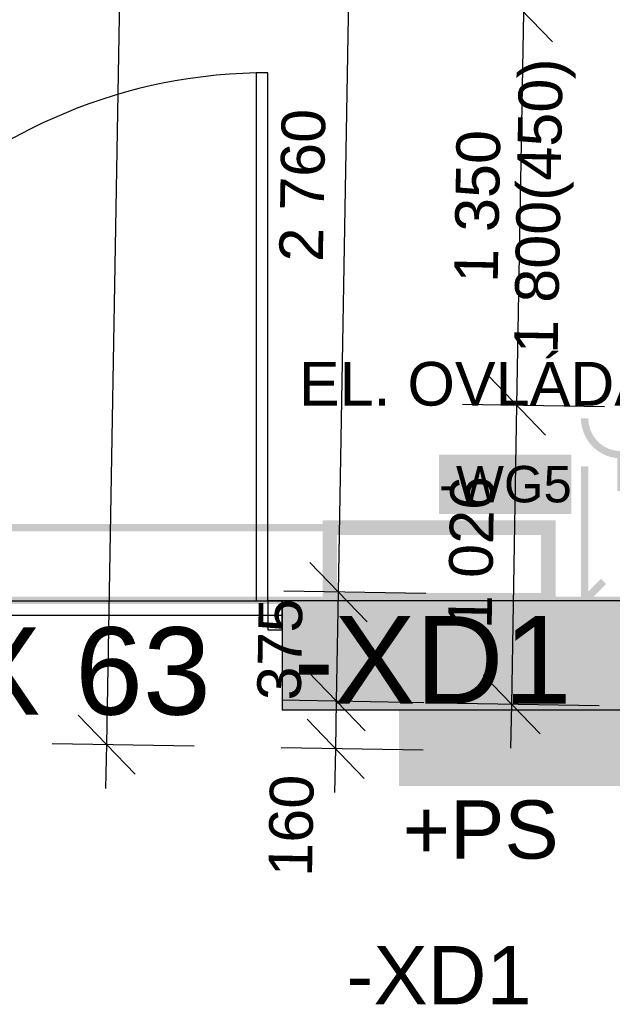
# Model space of a CAD drawing. Extents: x -12025 to 39812, y -28775 to 12.
# Tile 4 of 90: x 9060 to 11095, y -22011 to -18632. Entities that reach past the tile are written whole.
import ezdxf
from ezdxf.enums import TextEntityAlignment as Align

# ---------------------------------------------------------------- set-up
doc = ezdxf.new("R2010")
doc.units = 0
doc.header["$MEASUREMENT"] = 0
doc.linetypes.add('Telekomunikacni vodic', pattern=[9.25, 3, -0.75, 3, -0.75, 0.125, -0.75, 0.125, -0.75])
doc.linetypes.add('vodič N', pattern=[3, 1.5, -1.5])
for name, color, linetype in [('0 (Pozadí)', 254, 'Continuous'), ('OÚ Dukovany internet + tv + data', 192, 'Continuous'), ('OÚ Dukovany půdorys kóty 1NP', 7, 'Continuous'), ('OÚ Dukovany půdorys podklad 1NP', 7, 'Continuous'), ('OÚ Dukovany rozváděče', 6, 'Continuous'), ('OÚ Dukovany zásuvky', 92, 'Continuous'), ('Zakladni', 7, 'Continuous')]:
    doc.layers.add(name, color=color, linetype=linetype)
doc.styles.add('Arial', font='txt')
doc.styles.add('Arial_B', font='txt')

# ---------------------------------------------------------------- blocks, each defined once
blk = doc.blocks.new('Zásuvka (41)')
at = {"color": 0, "linetype": 'Continuous', "const_width": 25}
for points in [[(0, -125, -0.414214), (-125, 0)], [(125, 0, -0.414214), (0, -125)]]:
    blk.add_lwpolyline(points, format="xyb", dxfattribs=at)
blk.add_lwpolyline([(0, -250), (0, -125)], dxfattribs=at)
at = {"color": 0, "linetype": 'Continuous', "style": 'Arial'}
blk.add_text('EL. OVLÁDÁNÍ BRÁNY', height=150, dxfattribs=at).set_placement((0, 43.6), align=Align.CENTER)
blk = doc.blocks.new('(60)')
at = {"color": 7, "linetype": 'Continuous', "const_width": 50}
blk.add_lwpolyline([(0, -250), (750, -250), (750, 0), (0, 0)], close=True, dxfattribs=at)
at = {"color": 7, "linetype": 'Continuous', "style": 'Arial'}
blk.add_text('-XD1', height=300, dxfattribs=at).set_placement((-125, -604))
blk = doc.blocks.new('Rozvadeč (9)')
at = {"color": 0, "linetype": 'Continuous', "const_width": 25}
for points in [[(0, 0), (-750, 0), (-750, 250), (0, 250)], [(-97.2, 93.8), (-666.7, 93.8), (-666.7, 156.2), (-97.2, 156.2)]]:
    blk.add_lwpolyline(points, close=True, dxfattribs=at)
at = {"color": 0, "linetype": 'Continuous'}
blk.add_solid([(-97.2, 93.8), (-666.7, 93.8), (-97.2, 156.2), (-666.7, 156.2)], dxfattribs=at)
at = {"layer": '0 (Pozadí)', "linetype": 'Continuous'}
blk.add_solid([(0, 0), (-750, 0), (0, 250), (-750, 250)], dxfattribs=at)
at = {"color": 0, "linetype": 'Continuous', "style": 'Arial'}
blk.add_text('+PS', height=200, dxfattribs=at).set_placement((-750, -261.5))
blk = doc.blocks.new('(63)')
at = {"color": 36, "linetype": 'vodič N', "ltscale": 100, "const_width": 25}
for points in [[(0, 0), (4125, 0)], [(0, -250), (4125, -250)]]:
    blk.add_lwpolyline(points, dxfattribs=at)
at = {"color": 36, "linetype": 'Continuous', "style": 'Arial'}
blk.add_text('KOPOFLEX 63', height=300, dxfattribs=at).set_placement((875, -642.2))
blk = doc.blocks.new('(104)')
at = {"color": 7, "linetype": 'Continuous', "const_width": 25}
for points in [[(0, 0), (0, 460)], [(-60, -60), (65, 65)]]:
    blk.add_lwpolyline(points, dxfattribs=at)
at = {"layer": '0 (Pozadí)', "linetype": 'Continuous'}
blk.add_solid([(-500, 500), (-45.7, 500), (-500, 296.5), (-45.7, 296.5)], dxfattribs=at)
at = {"color": 7, "linetype": 'Continuous', "style": 'Arial_B'}
blk.add_text('-WG5', height=125, dxfattribs=at).set_placement((-500, 336.5))

msp = doc.modelspace()

# ---------------------------------------------------------------- linework, layer by layer
at = {"layer": 'OÚ Dukovany internet + tv + data', "linetype": 'Telekomunikacni vodic', "ltscale": 100, "const_width": 25}
msp.add_lwpolyline([(12197.2, -20625), (10625, -20625)], dxfattribs=at)
at = {"layer": 'OÚ Dukovany půdorys kóty 1NP', "color": 1, "linetype": 'Continuous'}
for p, q in [((9359, -21120.2), (9535, -11122.9)), ((10154.5, -20596.4), (10203.1, -17836.8)), ((10154.5, -20596.4), (10203.1, -17836.8)), ((10154.5, -20596.4), (10203.1, -17836.8)), ((10693.2, -18504.1), (10889.6, -18707.6)), ((10693.2, -18504.1), (10889.6, -18707.6)), ((10767.6, -19955.7), (10791.4, -18605.9)), ((10669.4, -19853.9), (10865.8, -20057.4)), ((10669.4, -19853.9), (10865.8, -20057.4)), ((11067.6, -19961), (10580.2, -19952.4)), ((10749.6, -20981.9), (10767.6, -19955.7)), ((10749.6, -20981.9), (10767.6, -19955.7)), ((10056.3, -20494.7), (10252.8, -20698.2)), ((10056.3, -20494.7), (10252.8, -20698.2)), ((10454.5, -20601.7), (9967.1, -20593.1)), ((10147.9, -20971.3), (10154.5, -20596.4)), ((10147.9, -20971.3), (10154.5, -20596.4)), ((10049.7, -20869.6), (10246.2, -21073.1)), ((10049.7, -20869.6), (10246.2, -21073.1)), ((10651.3, -20880.2), (10847.8, -21083.6)), ((10447.9, -20976.6), (9960.5, -20968)), ((10145.1, -21134.1), (10147.9, -20971.3)), ((11049.5, -20987.2), (10562.1, -20978.6)), ((10746.9, -21131.9), (10749.6, -20981.9)), ((9260.7, -21018.5), (9457.2, -21222)), ((10046.9, -21032.3), (10243.3, -21235.8)), ((9658.9, -21125.5), (9171.5, -21116.9)), ((9356.3, -21270.2), (9359, -21120.2)), ((10445, -21139.4), (9957.6, -21130.8)), ((10142.4, -21284.1), (10145.1, -21134.1))]:
    msp.add_line(p, q, dxfattribs=at)
at = {"layer": 'OÚ Dukovany půdorys podklad 1NP', "color": 1, "linetype": 'Continuous'}
for p, q in [((9911.9, -18813.9), (9871.9, -18813.9)), ((9871.9, -18813.9), (9871.9, -20626.1)), ((9911.9, -20626.1), (9911.9, -18813.9)), ((6237.5, -20626.1), (9961.9, -20626.1)), ((9871.9, -20626.1), (9911.9, -20626.1)), ((9961.9, -20626.1), (9911.9, -20626.1)), ((9911.9, -20626.1), (9911.9, -20726.1)), ((9961.9, -20726.1), (9961.9, -20626.1)), ((9961.9, -20626.1), (9961.9, -20676.1)), ((9961.9, -20626.1), (9961.9, -20676.1)), ((6237.5, -20676.1), (9961.9, -20676.1)), ((9911.9, -20726.1), (9961.9, -20726.1))]:
    msp.add_line(p, q, dxfattribs=at)
at = {"layer": 'OÚ Dukovany půdorys podklad 1NP', "color": 7, "linetype": 'Continuous'}
for p, q in [((11837.4, -20626.1), (9961.9, -20626.1)), ((9961.9, -20626.1), (9961.9, -21001.1)), ((9961.9, -21001.1), (11837.4, -21001.1))]:
    msp.add_line(p, q, dxfattribs=at)
at = {"layer": 'OÚ Dukovany půdorys podklad 1NP', "color": 1, "linetype": 'Continuous'}
msp.add_arc((9911.9, -20626.1), 1812.2, 91.2645, 180, dxfattribs=at)
at = {"layer": 'OÚ Dukovany půdorys podklad 1NP', "color": 254, "linetype": 'Continuous'}
msp.add_solid([(11837.4, -20626.1), (9961.9, -20626.1), (11837.4, -21001.1), (9961.9, -21001.1)], dxfattribs=at)

# ---------------------------------------------------------------- block references
at = {"layer": 'OÚ Dukovany rozváděče', "linetype": 'Continuous'}
msp.add_blockref('Rozvadeč (9)', (11125, -21250), dxfattribs=at)
at = {"layer": 'OÚ Dukovany zásuvky', "linetype": 'Continuous'}
msp.add_blockref('Zásuvka (41)', (11125, -20000), dxfattribs=at)
at = {"layer": 'Zakladni', "color": 7, "linetype": 'Continuous'}
for name, p in [('(104)', (11000, -20625)), ('(60)', (10125, -20375))]:
    msp.add_blockref(name, p, dxfattribs=at)
at = {"layer": 'Zakladni', "color": 36, "linetype": 'Continuous'}
msp.add_blockref('(63)', (6000, -20375), dxfattribs=at)

# ---------------------------------------------------------------- texts
at = {"layer": 'OÚ Dukovany půdorys kóty 1NP', "color": 1, "linetype": 'Continuous', "style": 'Arial'}
for s, p in [('1\xa0800(450)', (10907.2, -19778.9)), ('2\xa0760', (10100.9, -19463.4)), ('1\xa0350', (10701.4, -19535.9)), ('1\xa0026', (10680.5, -20723.9)), ('375', (10025.1, -20969)), ('160', (10063.7, -21574.2))]:
    msp.add_text(s, height=150, rotation=88.9912, dxfattribs=at).set_placement(p)
at = {"layer": 'Zakladni', "color": 5, "linetype": 'Continuous', "style": 'Arial'}
msp.add_text('-XD1', height=200, dxfattribs=at).set_placement((10500, -22011.5), align=Align.CENTER)

doc.saveas('drawing.dxf')
